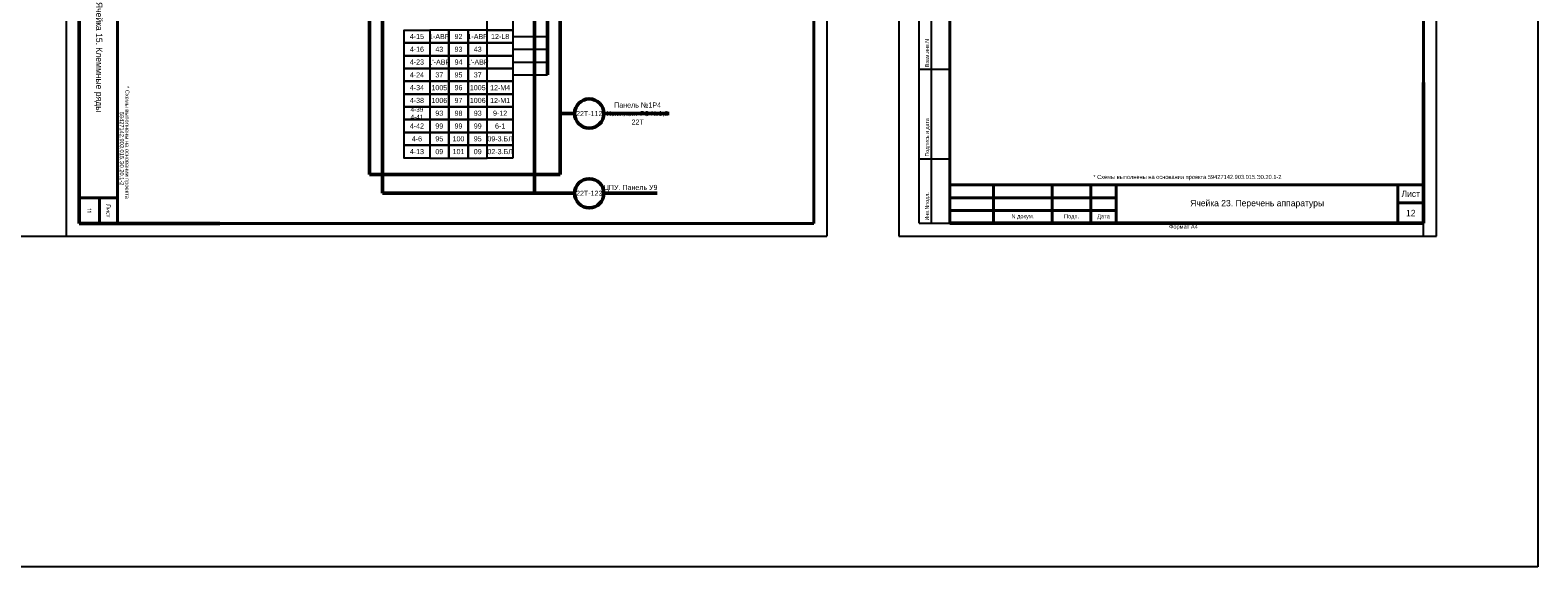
# Model space of a CAD drawing. Header units: millimetres. Extents: x 4897 to 12009, y -3017 to 2708.
# Tile 66 of 86: x 9479 to 10068, y -83 to 127. Entities that reach past the tile are written whole.
import ezdxf

# ---------------------------------------------------------------- set-up
doc = ezdxf.new("R2010")
doc.units = ezdxf.units.MM
doc.layers.add('основная 0.5', color=7, linetype='Continuous', lineweight=50)
doc.styles.add('SIMPLEX', font='txt', dxfattribs={"height": 5})

msp = doc.modelspace()

# ---------------------------------------------------------------- linework, layer by layer
for p, q in [((9493.5, 466.07), (9493.5, 46.06)), ((9790.55, 466.07), (9790.55, 46.06)), ((9818.66, 343.06), (9818.66, 46.06)), ((10028.66, 46.06), (10028.66, 343.06)), ((9826.66, 51.06), (9826.66, 136.25)), ((9831.53, 51.06), (9831.53, 136.25)), ((9668, 124.06), (9681.49, 124.06)), ((9668, 119.06), (9681.49, 119.06)), ((9668, 114.06), (9681.49, 114.06)), ((9668, 109.06), (9681.49, 109.06)), ((9826.66, 111.25), (9838.66, 111.25)), ((9826.66, 76.25), (9838.66, 76.25)), ((9826.66, 51.06), (9838.66, 51.06)), ((10023.66, 46.06), (10023.66, 51.06)), ((9493.5, 46.06), (9790.55, 46.06)), ((9493.5, 46.06), (9790.55, 46.06)), ((9818.66, 46.06), (10028.66, 46.06))]:
    msp.add_line(p, q)
at = {"lineweight": 40}
for p, q in [((9498.55, 446.07), (9498.55, 50.98)), ((9785.55, 446.07), (9785.55, 50.98)), ((10023.66, 338.06), (10023.66, 51.06)), ((9838.66, 66.05), (9903.66, 66.05)), ((10013.66, 66.06), (10013.66, 51.06)), ((9513.55, 60.98), (9498.55, 60.98)), ((9506.55, 60.98), (9506.55, 50.98)), ((9838.66, 61.05), (9903.66, 61.05)), ((10013.66, 59.06), (10023.66, 59.06)), ((9838.66, 56.05), (9903.66, 56.05)), ((9785.55, 50.98), (9498.55, 50.98)), ((9838.66, 51.06), (10023.66, 51.06))]:
    msp.add_line(p, q, dxfattribs=at)
at = {"lineweight": 50}
for p, q in [((9676.49, 274.05), (9676.49, 62.77)), ((9617.01, 249.05), (9617.01, 62.77)), ((9681.49, 239.05), (9681.49, 109.06)), ((9612.01, 224.05), (9612.01, 70.18)), ((9686.49, 154.05), (9686.49, 70.18)), ((9686.49, 93.94), (9692.11, 93.94)), ((9703.51, 93.94), (9728.99, 93.94)), ((9612.01, 70.18), (9686.49, 70.18)), ((9617.01, 62.77), (9692.11, 62.77)), ((9703.51, 62.77), (9724.39, 62.77))]:
    msp.add_line(p, q, dxfattribs=at)
at = {"color": 1}
msp.add_line((9465.4, 46.06), (9493.5, 46.06), dxfattribs=at)
at = {"color": 9, "true_color": 0xd19cc7}
msp.add_lwpolyline([(5064.51, 516.93), (10068.29, 516.93), (10068.29, -83.25), (5072.49, -83.25)], close=True, dxfattribs=at)
for points in [[(9668, 126.56), (9658, 126.56), (9658, 131.55), (9668, 131.55)], [(9635.5, 121.56), (9625.5, 121.56), (9625.5, 126.56), (9635.5, 126.56)], [(9635.5, 121.56), (9643, 121.56), (9643, 126.56), (9635.5, 126.56)], [(9643, 121.56), (9650.5, 121.56), (9650.5, 126.56), (9643, 126.56)], [(9650.5, 121.56), (9658, 121.56), (9658, 126.56), (9650.5, 126.56)], [(9668, 121.56), (9658, 121.56), (9658, 126.56), (9668, 126.56)], [(9635.5, 116.56), (9625.5, 116.56), (9625.5, 121.56), (9635.5, 121.56)], [(9635.5, 116.56), (9643, 116.56), (9643, 121.56), (9635.5, 121.56)], [(9643, 116.56), (9650.5, 116.56), (9650.5, 121.56), (9643, 121.56)], [(9650.5, 116.56), (9658, 116.56), (9658, 121.56), (9650.5, 121.56)], [(9668, 116.56), (9658, 116.56), (9658, 121.56), (9668, 121.56)], [(9635.5, 111.56), (9625.5, 111.56), (9625.5, 116.56), (9635.5, 116.56)], [(9635.5, 111.56), (9643, 111.56), (9643, 116.56), (9635.5, 116.56)], [(9643, 111.56), (9650.5, 111.56), (9650.5, 116.56), (9643, 116.56)], [(9650.5, 111.56), (9658, 111.56), (9658, 116.56), (9650.5, 116.56)], [(9668, 111.56), (9658, 111.56), (9658, 116.56), (9668, 116.56)], [(9635.5, 106.56), (9625.5, 106.56), (9625.5, 111.56), (9635.5, 111.56)], [(9635.5, 106.56), (9625.5, 106.56), (9625.5, 111.56), (9635.5, 111.56)], [(9635.5, 101.56), (9625.5, 101.56), (9625.5, 106.56), (9635.5, 106.56)], [(9635.5, 106.56), (9643, 106.56), (9643, 111.56), (9635.5, 111.56)], [(9635.5, 106.56), (9643, 106.56), (9643, 111.56), (9635.5, 111.56)], [(9635.5, 101.56), (9643, 101.56), (9643, 106.56), (9635.5, 106.56)], [(9643, 106.56), (9650.5, 106.56), (9650.5, 111.56), (9643, 111.56)], [(9643, 101.56), (9650.5, 101.56), (9650.5, 106.56), (9643, 106.56)], [(9650.5, 106.56), (9658, 106.56), (9658, 111.56), (9650.5, 111.56)], [(9650.5, 106.56), (9658, 106.56), (9658, 111.56), (9650.5, 111.56)], [(9650.5, 101.56), (9658, 101.56), (9658, 106.56), (9650.5, 106.56)], [(9668, 106.56), (9658, 106.56), (9658, 111.56), (9668, 111.56)], [(9668, 106.56), (9658, 106.56), (9658, 111.56), (9668, 111.56)], [(9668, 101.56), (9658, 101.56), (9658, 106.56), (9668, 106.56)], [(9635.5, 96.56), (9625.5, 96.56), (9625.5, 101.56), (9635.5, 101.56)], [(9635.5, 96.56), (9643, 96.56), (9643, 101.56), (9635.5, 101.56)], [(9643, 96.56), (9650.5, 96.56), (9650.5, 101.56), (9643, 101.56)], [(9650.5, 96.56), (9658, 96.56), (9658, 101.56), (9650.5, 101.56)], [(9668, 96.56), (9658, 96.56), (9658, 101.56), (9668, 101.56)], [(9635.5, 91.56), (9625.5, 91.56), (9625.5, 96.56), (9635.5, 96.56)], [(9635.5, 91.56), (9643, 91.56), (9643, 96.56), (9635.5, 96.56)], [(9643, 91.56), (9650.5, 91.56), (9650.5, 96.56), (9643, 96.56)], [(9650.5, 91.56), (9658, 91.56), (9658, 96.56), (9650.5, 96.56)], [(9668, 91.56), (9658, 91.56), (9658, 96.56), (9668, 96.56)], [(9635.5, 86.56), (9625.5, 86.56), (9625.5, 91.56), (9635.5, 91.56)], [(9635.5, 86.56), (9643, 86.56), (9643, 91.56), (9635.5, 91.56)], [(9643, 86.56), (9650.5, 86.56), (9650.5, 91.56), (9643, 91.56)], [(9650.5, 86.56), (9658, 86.56), (9658, 91.56), (9650.5, 91.56)], [(9668, 86.56), (9658, 86.56), (9658, 91.56), (9668, 91.56)], [(9635.5, 81.56), (9625.5, 81.56), (9625.5, 86.56), (9635.5, 86.56)], [(9635.5, 81.56), (9643, 81.56), (9643, 86.56), (9635.5, 86.56)], [(9643, 81.56), (9650.5, 81.56), (9650.5, 86.56), (9643, 86.56)], [(9650.5, 81.56), (9658, 81.56), (9658, 86.56), (9650.5, 86.56)], [(9668, 81.56), (9658, 81.56), (9658, 86.56), (9668, 86.56)], [(9635.5, 76.56), (9625.5, 76.56), (9625.5, 81.56), (9635.5, 81.56)], [(9635.5, 76.56), (9643, 76.56), (9643, 81.56), (9635.5, 81.56)], [(9643, 76.56), (9650.5, 76.56), (9650.5, 81.56), (9643, 81.56)], [(9650.5, 76.56), (9658, 76.56), (9658, 81.56), (9650.5, 81.56)], [(9668, 76.56), (9658, 76.56), (9658, 81.56), (9668, 81.56)]]:
    msp.add_lwpolyline(points, close=True)
at = {"lineweight": 50}
for centre in [(9697.81, 93.94), (9697.81, 62.77)]:
    msp.add_circle(centre, 5.7, dxfattribs=at)
at = {"layer": 'основная 0.5', "lineweight": 40}
for p, q in [((9838.66, 51.06), (9838.66, 338.06)), ((9513.55, 170.98), (9513.55, 50.98)), ((9855.66, 51.06), (9855.66, 66.05)), ((9878.66, 51.06), (9878.66, 66.05)), ((9893.66, 51.06), (9893.66, 66.05)), ((9903.66, 51.06), (9903.66, 66.06)), ((9903.66, 66.06), (10023.66, 66.06))]:
    msp.add_line(p, q, dxfattribs=at)
at = {"layer": 'основная 0.5', "color": 0}
for p, q in [((9498.55, 235.98), (9498.55, 50.98)), ((9498.55, 50.98), (9553.55, 50.98))]:
    msp.add_line(p, q, dxfattribs=at)
at = {"layer": 'основная 0.5'}
for p, q in [((10023.66, 51.06), (10023.66, 106.06)), ((9838.66, 51.06), (10023.66, 51.06))]:
    msp.add_line(p, q, dxfattribs=at)

# ---------------------------------------------------------------- texts
at = {"linetype": 'Continuous', "style": 'SIMPLEX'}
for s, p in [('Взам.инв.N', (9830.49, 112.13)), ('Подпись и дата', (9830.49, 77.13)), ('Инв.Nподл.', (9830.49, 52.13))]:
    msp.add_text(s, height=1.5, rotation=90, dxfattribs=at).set_placement(p)
at = {"lineweight": 35, "attachment_point": 5, "rotation": 270, "line_spacing_factor": 0.8, "style": 'SIMPLEX'}
for s, insert, char_height, width in [('Ячейка 15. Клеммные ряды ', (9506.05, 115.98), 2.5, 110), ('\\pi-4.8,l6.4,t6.4;*^IСхемы выполнены на основании проекта 59427142.903.015.Э0.20.1-2', (9516.31, 83.46), 1.6, 64.5299), ('{\\Fromans|c204;11}', (9502.55, 55.98), 1.6, 10), ('{\\Fromans|c204;Лист}', (9510.05, 55.98), 1.6, 10)]:
    msp.add_mtext(s, dxfattribs=dict(at, insert=insert, char_height=char_height, width=width))
at = {"attachment_point": 5, "rotation": 0.00004, "style": 'SIMPLEX'}
for s, insert, char_height, width in [('4-15', (9630.5, 124.06), 2, 9.9996), ('1-АВР', (9639.25, 124.06), 2, 7.4996), ('1-АВР', (9654.25, 124.06), 2, 7.4996), ('12-L8', (9663, 124.06), 2, 9.9996), ('4-16', (9630.5, 119.06), 2, 9.9996), ('43', (9639.25, 119.06), 2, 7.4996), ('43', (9654.25, 119.06), 2, 7.4996), ('4-23', (9630.5, 114.06), 2, 9.9996), ("1'-АВР", (9639.25, 114.06), 2, 7.4996), ("1'-АВР", (9654.25, 114.06), 2, 7.4996), ('4-24', (9630.5, 109.06), 2, 9.9996), ('37', (9639.25, 109.06), 2, 7.4996), ('37', (9654.25, 109.06), 2, 7.4996), ('4-34', (9630.5, 104.06), 2, 9.9996), ('4-38', (9630.5, 99.06), 2, 9.9996), ('1005', (9639.25, 104.06), 2, 7.4996), ('1006', (9639.25, 99.06), 2, 7.4996), ('1005', (9654.25, 104.06), 2, 7.4996), ('1006', (9654.25, 99.06), 2, 7.4996), ('12-M4', (9663, 104.06), 2, 9.9996), ('12-M1', (9663, 99.06), 2, 9.9996), ('4-39\\P4-41', (9630.5, 94.06), 1.8, 9.9996), ('93', (9639.25, 94.06), 2, 7.4996), ('93', (9654.25, 94.06), 2, 7.4996), ('9-12', (9663, 94.06), 2, 9.9996), ('4-42', (9630.5, 89.06), 2, 9.9996), ('99', (9639.25, 89.06), 2, 7.4996), ('99', (9654.25, 89.06), 2, 7.4996), ('6-1', (9663, 89.06), 2, 9.9996), ('4-6', (9630.5, 84.06), 2, 9.9996), ('\\pt6;95', (9639.25, 84.06), 2, 7.4997), ('\\pt6;95', (9654.25, 84.06), 2, 7.4997), ('09-3.БЛ', (9663, 84.06), 2, 9.9996), ('4-13', (9630.5, 79.06), 2, 9.9996), ('09', (9639.25, 79.06), 2, 7.4996), ('09', (9654.25, 79.06), 2, 7.4996), ('02-3.БЛ', (9663, 79.06), 2, 9.9996)]:
    msp.add_mtext(s, dxfattribs=dict(at, insert=insert, char_height=char_height, width=width))
at = {"char_height": 2, "attachment_point": 5, "style": 'SIMPLEX'}
for s, insert, width in [('92', (9646.75, 124.06), 7.4997), ('93', (9646.75, 119.06), 7.4997), ('94', (9646.75, 114.06), 7.4997), ('95', (9646.75, 109.06), 7.4997), ('96', (9646.75, 104.06), 7.4997), ('97', (9646.75, 99.06), 7.4997), ('98', (9646.75, 94.06), 7.4997), ('Панель №1Р4\\PКомплект РЗ №1,2 22Т ', (9716.7, 93.94), 23.6599), ('99', (9646.75, 89.06), 7.4997), ('100', (9646.75, 84.06), 7.4997), ('101', (9646.75, 79.06), 7.4997), ('ЦПУ. Панель У9', (9713.95, 64.78), 19.3839)]:
    msp.add_mtext(s, dxfattribs=dict(at, insert=insert, width=width))
at = {"color": 4, "char_height": 2, "width": 11.4, "attachment_point": 5, "style": 'SIMPLEX'}
for s, insert in [('22Т-112', (9697.81, 93.94)), ('22Т-123', (9697.81, 62.77))]:
    msp.add_mtext(s, dxfattribs=dict(at, insert=insert))
at = {"lineweight": 35, "attachment_point": 5, "line_spacing_factor": 0.8, "style": 'SIMPLEX'}
for s, insert, char_height, width in [('\\pi-4.8,l6.4,t6.4;*^IСхемы выполнены на основании проекта 59427142.903.015.Э0.20.1-2', (9930.63, 68.93), 1.6, 185), ('Ячейка 23. Перечень аппаратуры', (9958.66, 58.56), 2.5, 110), ('Лист', (10018.66, 62.56), 2.5, 10), ('N докум.', (9867.16, 53.56), 1.6, 23), ('Подп.', (9886.16, 53.56), 1.6, 15), ('Дата', (9898.66, 53.56), 1.6, 10), ('12', (10018.66, 55.06), 2.5, 10)]:
    msp.add_mtext(s, dxfattribs=dict(at, insert=insert, char_height=char_height, width=width))
at = {"lineweight": 30, "insert": (9924.26, 50.54), "char_height": 1.6, "attachment_point": 1, "style": 'SIMPLEX'}
msp.add_mtext_dynamic_manual_height_columns('Формат А4', width=45.8537, gutter_width=12.5, heights=[0], dxfattribs=at)

doc.saveas('drawing.dxf')
